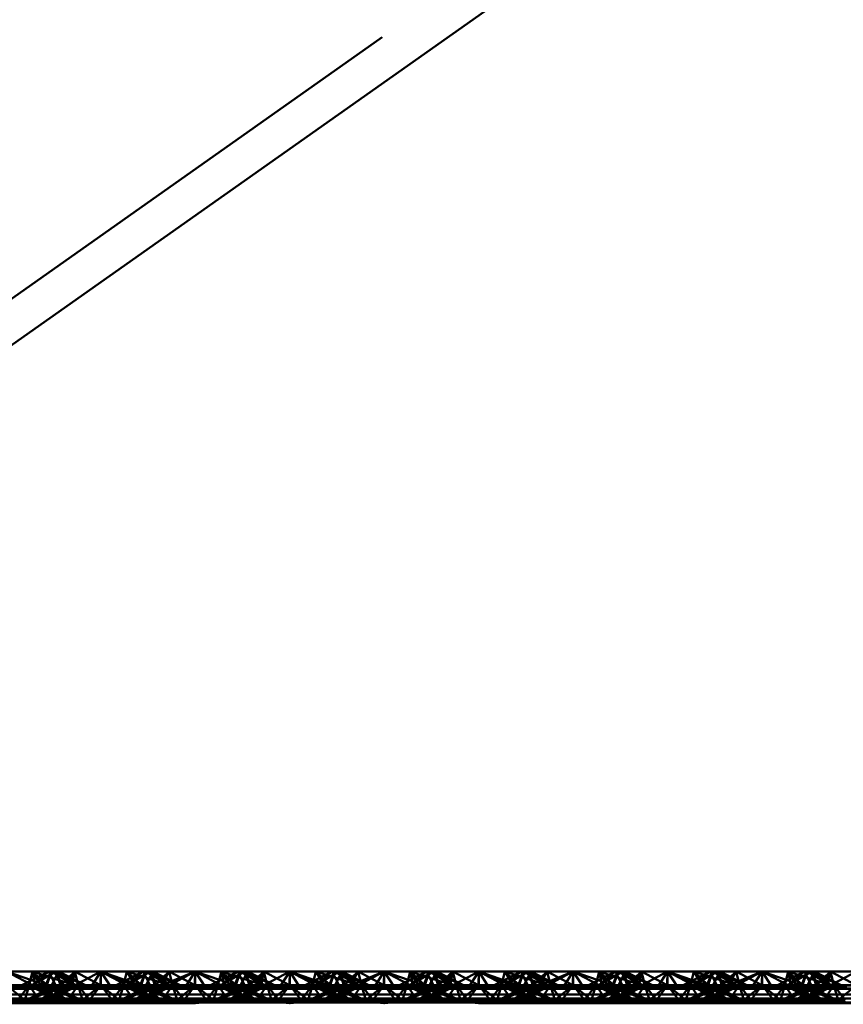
# Paper-space layout 'Layout1' of a CAD drawing. Extents: x -2 to 1033, y -36 to 596.
# Tile 117 of 256: x 372.79 to 374.97, y 388.22 to 390.83. Entities that reach past the tile are written whole.
import ezdxf

# ---------------------------------------------------------------- set-up
doc = ezdxf.new("R2010")
doc.units = 0
doc.linetypes.add('ACAD_ISO02W100', pattern=[15, 12, -3])
doc.layers.add('SS_ZEBRIKY', color=24, linetype='CONTINUOUS', lineweight=50)
doc.layers.add('SS_ZTUŽENÍ STĚNY', color=203, linetype='CONTINUOUS', lineweight=50)

psp = doc.layouts.get("Layout1")

# ---------------------------------------------------------------- linework, layer by layer
at = {"layer": 'SS_ZEBRIKY', "color": 3, "linetype": 'ACAD_ISO02W100', "ltscale": 0.25}
for p, q in [((372.7563, 388.3088), (372.833, 388.2688)), ((372.8253, 388.3088), (372.8163, 388.273)), ((372.8869, 388.3088), (372.8248, 388.273)), ((372.8248, 388.273), (372.8684, 388.3088)), ((372.8253, 388.3088), (372.833, 388.2688)), ((372.8253, 388.3088), (372.8466, 388.2722)), ((372.8253, 388.3088), (372.8634, 388.273)), ((372.8516, 388.3004), (372.9369, 388.273)), ((372.8758, 388.3088), (372.8603, 388.273)), ((372.8724, 388.301), (372.8603, 388.273)), ((372.8758, 388.3088), (372.8634, 388.273)), ((372.8684, 388.3088), (372.8863, 388.273)), ((372.8758, 388.3088), (372.8724, 388.301)), ((372.8758, 388.3088), (372.9369, 388.273)), ((372.8758, 388.3088), (372.9389, 388.273)), ((372.8758, 388.3088), (372.9658, 388.273)), ((372.8813, 388.283), (372.8942, 388.3088)), ((372.8869, 388.3088), (372.901, 388.273)), ((372.8869, 388.3088), (372.9024, 388.273)), ((372.9389, 388.273), (372.8942, 388.3088)), ((372.9658, 388.273), (372.8942, 388.3088)), ((372.9374, 388.3088), (372.901, 388.273)), ((372.9374, 388.3088), (372.9463, 388.273)), ((372.9374, 388.3088), (373.0053, 388.273)), ((373.0063, 388.3088), (373.0053, 388.273)), ((373.1099, 388.273), (373.0063, 388.3088)), ((373.0063, 388.3088), (373.0063, 388.273)), ((373.1184, 388.3088), (373.0469, 388.273)), ((373.0663, 388.273), (373.0753, 388.3088)), ((373.1369, 388.3088), (373.0743, 388.273)), ((373.0743, 388.273), (373.1184, 388.3088)), ((373.0748, 388.273), (373.1369, 388.3088)), ((373.0748, 388.273), (373.1184, 388.3088)), ((373.1099, 388.273), (373.0753, 388.3088)), ((373.0753, 388.3088), (373.1869, 388.273)), ((373.1103, 388.273), (373.1258, 388.3088)), ((373.1184, 388.3088), (373.1313, 388.283)), ((373.1869, 388.273), (373.1258, 388.3088)), ((373.2158, 388.273), (373.1258, 388.3088)), ((373.1263, 388.273), (373.1442, 388.3088)), ((373.1493, 388.273), (373.1369, 388.3088)), ((373.1401, 388.3006), (373.1369, 388.3088)), ((373.1403, 388.301), (373.1369, 388.3088)), ((373.1524, 388.273), (373.1369, 388.3088)), ((373.151, 388.273), (373.1401, 388.3006)), ((373.1524, 388.273), (373.1403, 388.301)), ((373.1493, 388.273), (373.1874, 388.3088)), ((373.1661, 388.2722), (373.2563, 388.3088)), ((373.1661, 388.2722), (373.1874, 388.3088)), ((373.1796, 388.2688), (373.2563, 388.3088)), ((373.1963, 388.273), (373.1874, 388.3088)), ((373.2563, 388.3088), (373.2303, 388.2688)), ((373.2824, 388.2688), (373.2563, 388.3088)), ((373.2563, 388.3088), (373.333, 388.2688)), ((373.2563, 388.3088), (373.2563, 388.273)), ((373.3253, 388.3088), (373.3163, 388.273)), ((373.3869, 388.3088), (373.3248, 388.273)), ((373.3248, 388.273), (373.3684, 388.3088)), ((373.3253, 388.3088), (373.333, 388.2688)), ((373.3253, 388.3088), (373.3466, 388.2722)), ((373.3253, 388.3088), (373.3634, 388.273)), ((373.3516, 388.3004), (373.4369, 388.273)), ((373.3758, 388.3088), (373.3603, 388.273)), ((373.3724, 388.301), (373.3603, 388.273)), ((373.3758, 388.3088), (373.3634, 388.273)), ((373.3684, 388.3088), (373.3863, 388.273)), ((373.3758, 388.3088), (373.3724, 388.301)), ((373.3758, 388.3088), (373.4369, 388.273)), ((373.3758, 388.3088), (373.4389, 388.273)), ((373.3758, 388.3088), (373.4658, 388.273)), ((373.3813, 388.283), (373.3942, 388.3088)), ((373.3869, 388.3088), (373.401, 388.273)), ((373.3869, 388.3088), (373.4024, 388.273)), ((373.4389, 388.273), (373.3942, 388.3088)), ((373.4658, 388.273), (373.3942, 388.3088)), ((373.4374, 388.3088), (373.401, 388.273)), ((373.4374, 388.3088), (373.4463, 388.273)), ((373.4374, 388.3088), (373.5053, 388.273)), ((373.5063, 388.3088), (373.5053, 388.273)), ((373.5063, 388.3088), (373.6099, 388.273)), ((373.5063, 388.273), (373.5063, 388.3088)), ((373.6184, 388.3088), (373.5469, 388.273)), ((373.5663, 388.273), (373.5753, 388.3088)), ((373.5743, 388.273), (373.6369, 388.3088)), ((373.5743, 388.273), (373.6184, 388.3088)), ((373.5748, 388.273), (373.6369, 388.3088)), ((373.5748, 388.273), (373.6184, 388.3088)), ((373.6099, 388.273), (373.5753, 388.3088)), ((373.6869, 388.273), (373.5753, 388.3088)), ((373.6103, 388.273), (373.6258, 388.3088)), ((373.6184, 388.3088), (373.6313, 388.283)), ((373.6869, 388.273), (373.6258, 388.3088)), ((373.7158, 388.273), (373.6258, 388.3088)), ((373.6263, 388.273), (373.6442, 388.3088)), ((373.6493, 388.273), (373.6369, 388.3088)), ((373.6401, 388.3006), (373.6369, 388.3088)), ((373.6524, 388.273), (373.6369, 388.3088)), ((373.6369, 388.3088), (373.6403, 388.301)), ((373.651, 388.273), (373.6401, 388.3006)), ((373.6403, 388.301), (373.6524, 388.273)), ((373.6493, 388.273), (373.6874, 388.3088)), ((373.6661, 388.2722), (373.7563, 388.3088)), ((373.6661, 388.2722), (373.6874, 388.3088)), ((373.6796, 388.2688), (373.7563, 388.3088)), ((373.6963, 388.273), (373.6874, 388.3088)), ((373.7563, 388.3088), (373.7303, 388.2688)), ((373.7563, 388.3088), (373.7824, 388.2688)), ((373.7563, 388.3088), (373.833, 388.2688)), ((373.7563, 388.3088), (373.7563, 388.273)), ((373.8253, 388.3088), (373.8163, 388.273)), ((373.8869, 388.3088), (373.8248, 388.273)), ((373.8248, 388.273), (373.8684, 388.3088)), ((373.8253, 388.3088), (373.833, 388.2688)), ((373.8253, 388.3088), (373.8466, 388.2722)), ((373.8253, 388.3088), (373.8634, 388.273)), ((373.8516, 388.3004), (373.9369, 388.273)), ((373.8758, 388.3088), (373.8603, 388.273)), ((373.8724, 388.301), (373.8603, 388.273)), ((373.8758, 388.3088), (373.8634, 388.273)), ((373.8684, 388.3088), (373.8863, 388.273)), ((373.8758, 388.3088), (373.8724, 388.301)), ((373.8758, 388.3088), (373.9369, 388.273)), ((373.8758, 388.3088), (373.9389, 388.273)), ((373.8758, 388.3088), (373.9658, 388.273)), ((373.8813, 388.283), (373.8942, 388.3088)), ((373.8869, 388.3088), (373.901, 388.273)), ((373.8869, 388.3088), (373.9024, 388.273)), ((373.9389, 388.273), (373.8942, 388.3088)), ((373.9658, 388.273), (373.8942, 388.3088)), ((373.9374, 388.3088), (373.901, 388.273)), ((373.9374, 388.3088), (373.9463, 388.273)), ((373.9374, 388.3088), (374.0053, 388.273)), ((374.0063, 388.3088), (374.0053, 388.273)), ((374.0063, 388.3088), (374.1099, 388.273)), ((374.0063, 388.3088), (374.0063, 388.273)), ((374.1184, 388.3088), (374.0469, 388.273)), ((374.0663, 388.273), (374.0753, 388.3088)), ((374.0743, 388.273), (374.1369, 388.3088)), ((374.0743, 388.273), (374.1184, 388.3088)), ((374.0748, 388.273), (374.1369, 388.3088)), ((374.0748, 388.273), (374.1184, 388.3088)), ((374.1099, 388.273), (374.0753, 388.3088)), ((374.1869, 388.273), (374.0753, 388.3088)), ((374.1103, 388.273), (374.1258, 388.3088)), ((374.1184, 388.3088), (374.1313, 388.283)), ((374.1869, 388.273), (374.1258, 388.3088)), ((374.2158, 388.273), (374.1258, 388.3088)), ((374.1263, 388.273), (374.1442, 388.3088)), ((374.1493, 388.273), (374.1369, 388.3088)), ((374.1401, 388.3006), (374.1369, 388.3088)), ((374.1524, 388.273), (374.1369, 388.3088)), ((374.1369, 388.3088), (374.1403, 388.301)), ((374.151, 388.273), (374.1401, 388.3006)), ((374.1493, 388.273), (374.1874, 388.3088)), ((374.1661, 388.2722), (374.2563, 388.3088)), ((374.1661, 388.2722), (374.1874, 388.3088)), ((374.1796, 388.2688), (374.2563, 388.3088)), ((374.1963, 388.273), (374.1874, 388.3088)), ((374.2563, 388.3088), (374.2303, 388.2688)), ((374.2563, 388.3088), (374.2824, 388.2688)), ((374.2563, 388.3088), (374.333, 388.2688)), ((374.2563, 388.3088), (374.2563, 388.273)), ((374.3253, 388.3088), (374.3163, 388.273)), ((374.3869, 388.3088), (374.3248, 388.273)), ((374.3248, 388.273), (374.3684, 388.3088)), ((374.3253, 388.3088), (374.333, 388.2688)), ((374.3253, 388.3088), (374.3466, 388.2722)), ((374.3253, 388.3088), (374.3634, 388.273)), ((374.3516, 388.3004), (374.4369, 388.273)), ((374.3758, 388.3088), (374.3603, 388.273)), ((374.3724, 388.301), (374.3603, 388.273)), ((374.3758, 388.3088), (374.3634, 388.273)), ((374.3684, 388.3088), (374.3863, 388.273)), ((374.3758, 388.3088), (374.3724, 388.301)), ((374.3758, 388.3088), (374.4369, 388.273)), ((374.3758, 388.3088), (374.4389, 388.273)), ((374.3758, 388.3088), (374.4658, 388.273)), ((374.3813, 388.283), (374.3942, 388.3088)), ((374.3869, 388.3088), (374.401, 388.273)), ((374.3869, 388.3088), (374.4024, 388.273)), ((374.4389, 388.273), (374.3942, 388.3088)), ((374.4658, 388.273), (374.3942, 388.3088)), ((374.4374, 388.3088), (374.401, 388.273)), ((374.4374, 388.3088), (374.4463, 388.273)), ((374.4374, 388.3088), (374.5053, 388.273)), ((374.5063, 388.3088), (374.5053, 388.273)), ((374.5063, 388.3088), (374.6099, 388.273)), ((374.5063, 388.3088), (374.5063, 388.273)), ((374.6184, 388.3088), (374.5469, 388.273)), ((374.5663, 388.273), (374.5753, 388.3088)), ((374.5743, 388.273), (374.6369, 388.3088)), ((374.5743, 388.273), (374.6184, 388.3088)), ((374.5748, 388.273), (374.6369, 388.3088)), ((374.5748, 388.273), (374.6184, 388.3088)), ((374.6099, 388.273), (374.5753, 388.3088)), ((374.6869, 388.273), (374.5753, 388.3088)), ((374.6103, 388.273), (374.6258, 388.3088)), ((374.6184, 388.3088), (374.6313, 388.283)), ((374.6869, 388.273), (374.6258, 388.3088)), ((374.7158, 388.273), (374.6258, 388.3088)), ((374.6263, 388.273), (374.6442, 388.3088)), ((374.6493, 388.273), (374.6369, 388.3088)), ((374.6401, 388.3006), (374.6369, 388.3088)), ((374.6524, 388.273), (374.6369, 388.3088)), ((374.6369, 388.3088), (374.6403, 388.301)), ((374.651, 388.273), (374.6401, 388.3006)), ((374.6403, 388.301), (374.6524, 388.273)), ((374.6493, 388.273), (374.6874, 388.3088)), ((374.6661, 388.2722), (374.7563, 388.3088)), ((374.6661, 388.2722), (374.6874, 388.3088)), ((374.6796, 388.2688), (374.7563, 388.3088)), ((374.6963, 388.273), (374.6874, 388.3088)), ((374.7563, 388.3088), (374.7303, 388.2688)), ((374.7563, 388.3088), (374.7824, 388.2688)), ((374.7563, 388.3088), (374.833, 388.2688)), ((374.7563, 388.3088), (374.7563, 388.273)), ((374.8253, 388.3088), (374.8163, 388.273)), ((374.8869, 388.3088), (374.8248, 388.273)), ((374.8248, 388.273), (374.8684, 388.3088)), ((374.8253, 388.3088), (374.833, 388.2688)), ((374.8253, 388.3088), (374.8466, 388.2722)), ((374.8253, 388.3088), (374.8634, 388.273)), ((374.8516, 388.3004), (374.9369, 388.273)), ((374.8758, 388.3088), (374.8603, 388.273)), ((374.8724, 388.301), (374.8603, 388.273)), ((374.8758, 388.3088), (374.8634, 388.273)), ((374.8684, 388.3088), (374.8863, 388.273)), ((374.8758, 388.3088), (374.8724, 388.301)), ((374.8758, 388.3088), (374.9369, 388.273)), ((374.8758, 388.3088), (374.9389, 388.273)), ((374.8758, 388.3088), (374.9658, 388.273)), ((374.8813, 388.283), (374.8942, 388.3088)), ((374.8869, 388.3088), (374.901, 388.273)), ((374.8869, 388.3088), (374.9024, 388.273)), ((374.9389, 388.273), (374.8942, 388.3088)), ((374.9658, 388.273), (374.8942, 388.3088)), ((374.9374, 388.3088), (374.901, 388.273)), ((374.9374, 388.3088), (374.9463, 388.273)), ((374.9374, 388.3088), (375.0053, 388.273)), ((372.7563, 388.273), (372.8048, 388.233)), ((372.7863, 388.233), (372.8163, 388.273)), ((372.8163, 388.273), (372.8048, 388.233)), ((372.8083, 388.233), (372.9024, 388.273)), ((372.8863, 388.273), (372.8083, 388.233)), ((372.8163, 388.273), (372.8344, 388.2464)), ((372.8163, 388.273), (372.8903, 388.233)), ((372.8163, 388.273), (372.8559, 388.2574)), ((372.9024, 388.273), (372.8183, 388.233)), ((372.8863, 388.273), (372.8183, 388.233)), ((372.8226, 388.2859), (372.8599, 388.273)), ((372.833, 388.2688), (372.8466, 388.2722)), ((372.8393, 388.2943), (372.8599, 388.273)), ((372.8448, 388.233), (372.9463, 388.273)), ((372.8448, 388.233), (372.9024, 388.273)), ((372.8634, 388.273), (372.8466, 388.2722)), ((372.8603, 388.273), (372.8903, 388.233)), ((372.8603, 388.273), (372.8713, 388.2653)), ((372.8603, 388.273), (372.9444, 388.233)), ((372.9543, 388.233), (372.8603, 388.273)), ((372.9463, 388.273), (372.8724, 388.233)), ((372.9024, 388.273), (372.8724, 388.233)), ((372.8763, 388.273), (372.8813, 388.283)), ((372.8763, 388.273), (372.9444, 388.233)), ((372.8813, 388.2705), (372.8763, 388.273)), ((372.9024, 388.273), (372.8993, 388.273)), ((372.9463, 388.273), (372.9024, 388.273)), ((372.9161, 388.2722), (373.0966, 388.2722)), ((372.9463, 388.273), (372.9192, 388.233)), ((372.9463, 388.273), (372.9579, 388.233)), ((372.9463, 388.273), (372.9764, 388.233)), ((373.0063, 388.273), (372.9463, 388.273)), ((373.0063, 388.273), (372.9579, 388.233)), ((372.9764, 388.233), (373.0063, 388.273)), ((373.0363, 388.233), (373.0063, 388.273)), ((373.0548, 388.233), (373.0063, 388.273)), ((373.0663, 388.273), (373.0063, 388.273)), ((373.0363, 388.233), (373.0663, 388.273)), ((373.0548, 388.233), (373.0663, 388.273)), ((373.0663, 388.273), (373.0935, 388.233)), ((373.1403, 388.233), (373.0663, 388.273)), ((373.0663, 388.273), (373.1679, 388.233)), ((373.1103, 388.273), (373.0663, 388.273)), ((373.0683, 388.233), (373.1524, 388.273)), ((373.0683, 388.233), (373.1363, 388.273)), ((373.1403, 388.233), (373.1103, 388.273)), ((373.1103, 388.273), (373.1679, 388.233)), ((373.1944, 388.233), (373.1103, 388.273)), ((373.1103, 388.273), (373.2043, 388.233)), ((373.1134, 388.273), (373.1103, 388.273)), ((373.1224, 388.233), (373.1963, 388.273)), ((373.1224, 388.233), (373.1524, 388.273)), ((373.1944, 388.233), (373.1263, 388.273)), ((373.2043, 388.233), (373.1263, 388.273)), ((373.1313, 388.283), (373.1363, 388.273)), ((373.1363, 388.273), (373.1313, 388.2705)), ((373.1382, 388.267), (373.1524, 388.273)), ((373.1413, 388.2653), (373.1524, 388.273)), ((373.1493, 388.273), (373.1661, 388.2722)), ((373.1728, 388.2945), (373.151, 388.273)), ((373.1568, 388.2574), (373.1963, 388.273)), ((373.1661, 388.2722), (373.1796, 388.2688)), ((373.1783, 388.2464), (373.1963, 388.273)), ((373.1963, 388.273), (373.1936, 388.2841)), ((373.2079, 388.233), (373.1963, 388.273)), ((373.1963, 388.273), (373.2264, 388.233)), ((373.2079, 388.233), (373.2563, 388.273)), ((373.2563, 388.273), (373.2264, 388.233)), ((373.2563, 388.273), (373.2863, 388.233)), ((373.2563, 388.273), (373.3048, 388.233)), ((373.2863, 388.233), (373.3163, 388.273)), ((373.3163, 388.273), (373.3048, 388.233)), ((373.3083, 388.233), (373.4024, 388.273)), ((373.3863, 388.273), (373.3083, 388.233)), ((373.3163, 388.273), (373.3344, 388.2464)), ((373.3163, 388.273), (373.3903, 388.233)), ((373.3163, 388.273), (373.3559, 388.2574)), ((373.4024, 388.273), (373.3183, 388.233)), ((373.3863, 388.273), (373.3183, 388.233)), ((373.3226, 388.2859), (373.3599, 388.273)), ((373.333, 388.2688), (373.3466, 388.2722)), ((373.3393, 388.2943), (373.3599, 388.273)), ((373.3448, 388.233), (373.4463, 388.273)), ((373.3448, 388.233), (373.4024, 388.273)), ((373.3634, 388.273), (373.3466, 388.2722)), ((373.3603, 388.273), (373.3903, 388.233)), ((373.3603, 388.273), (373.3713, 388.2653)), ((373.3603, 388.273), (373.4444, 388.233)), ((373.3745, 388.267), (373.3603, 388.273)), ((373.4463, 388.273), (373.3724, 388.233)), ((373.4024, 388.273), (373.3724, 388.233)), ((373.3763, 388.273), (373.3813, 388.283)), ((373.3763, 388.273), (373.4444, 388.233)), ((373.3813, 388.2705), (373.3763, 388.273)), ((373.4024, 388.273), (373.3993, 388.273)), ((373.4463, 388.273), (373.4024, 388.273)), ((373.4161, 388.2722), (373.5966, 388.2722)), ((373.4192, 388.233), (373.4463, 388.273)), ((373.4463, 388.273), (373.4579, 388.233)), ((373.4463, 388.273), (373.4764, 388.233)), ((373.5063, 388.273), (373.4463, 388.273)), ((373.5063, 388.273), (373.4579, 388.233)), ((373.4764, 388.233), (373.5063, 388.273)), ((373.5363, 388.233), (373.5063, 388.273)), ((373.5548, 388.233), (373.5063, 388.273)), ((373.5663, 388.273), (373.5063, 388.273)), ((373.5363, 388.233), (373.5663, 388.273)), ((373.5548, 388.233), (373.5663, 388.273)), ((373.6524, 388.273), (373.5583, 388.233)), ((373.5663, 388.273), (373.5935, 388.233)), ((373.6403, 388.233), (373.5663, 388.273)), ((373.5663, 388.273), (373.6679, 388.233)), ((373.6103, 388.273), (373.5663, 388.273)), ((373.5683, 388.233), (373.6524, 388.273)), ((373.5683, 388.233), (373.6363, 388.273)), ((373.6403, 388.233), (373.6103, 388.273)), ((373.6103, 388.273), (373.6679, 388.233)), ((373.6944, 388.233), (373.6103, 388.273)), ((373.6103, 388.273), (373.7043, 388.233)), ((373.6134, 388.273), (373.6103, 388.273)), ((373.6224, 388.233), (373.6963, 388.273)), ((373.6224, 388.233), (373.6524, 388.273)), ((373.6944, 388.233), (373.6263, 388.273)), ((373.7043, 388.233), (373.6263, 388.273)), ((373.6313, 388.283), (373.6363, 388.273)), ((373.6363, 388.273), (373.6313, 388.2705)), ((373.6413, 388.2653), (373.6524, 388.273)), ((373.6493, 388.273), (373.6661, 388.2722)), ((373.6728, 388.2945), (373.651, 388.273)), ((373.6568, 388.2574), (373.6963, 388.273)), ((373.6661, 388.2722), (373.6796, 388.2688)), ((373.6783, 388.2464), (373.6963, 388.273)), ((373.6963, 388.273), (373.6936, 388.2841)), ((373.7079, 388.233), (373.6963, 388.273)), ((373.6963, 388.273), (373.7264, 388.233)), ((373.7079, 388.233), (373.7563, 388.273)), ((373.7563, 388.273), (373.7264, 388.233)), ((373.7563, 388.273), (373.7863, 388.233)), ((373.7563, 388.273), (373.8048, 388.233)), ((373.8163, 388.273), (373.7863, 388.233)), ((373.8163, 388.273), (373.8048, 388.233)), ((373.8083, 388.233), (373.9024, 388.273)), ((373.8863, 388.273), (373.8083, 388.233)), ((373.8163, 388.273), (373.8344, 388.2464)), ((373.8163, 388.273), (373.8903, 388.233)), ((373.8163, 388.273), (373.8559, 388.2574)), ((373.9024, 388.273), (373.8183, 388.233)), ((373.8863, 388.273), (373.8183, 388.233)), ((373.8226, 388.2859), (373.8599, 388.273)), ((373.833, 388.2688), (373.8466, 388.2722)), ((373.8393, 388.2943), (373.8599, 388.273)), ((373.8448, 388.233), (373.9463, 388.273)), ((373.8448, 388.233), (373.9024, 388.273)), ((373.8634, 388.273), (373.8466, 388.2722)), ((373.8603, 388.273), (373.8903, 388.233)), ((373.8603, 388.273), (373.8713, 388.2653)), ((373.8603, 388.273), (373.9444, 388.233)), ((373.9543, 388.233), (373.8603, 388.273)), ((373.9463, 388.273), (373.8724, 388.233)), ((373.9024, 388.273), (373.8724, 388.233)), ((373.8763, 388.273), (373.8813, 388.283)), ((373.8763, 388.273), (373.9444, 388.233)), ((373.8813, 388.2705), (373.8763, 388.273)), ((373.9024, 388.273), (373.8993, 388.273)), ((373.9463, 388.273), (373.9024, 388.273)), ((373.9161, 388.2722), (374.0966, 388.2722)), ((373.9463, 388.273), (373.9192, 388.233)), ((373.9463, 388.273), (373.9579, 388.233)), ((373.9463, 388.273), (373.9764, 388.233)), ((374.0063, 388.273), (373.9463, 388.273)), ((374.0063, 388.273), (373.9579, 388.233)), ((373.9764, 388.233), (374.0063, 388.273)), ((374.0063, 388.273), (374.0363, 388.233)), ((374.0063, 388.273), (374.0548, 388.233)), ((374.0663, 388.273), (374.0063, 388.273)), ((374.0363, 388.233), (374.0663, 388.273)), ((374.0548, 388.233), (374.0663, 388.273)), ((374.0663, 388.273), (374.0935, 388.233)), ((374.1403, 388.233), (374.0663, 388.273)), ((374.0663, 388.273), (374.1679, 388.233)), ((374.1103, 388.273), (374.0663, 388.273)), ((374.0683, 388.233), (374.1524, 388.273)), ((374.1363, 388.273), (374.0683, 388.233)), ((374.1403, 388.233), (374.1103, 388.273)), ((374.1103, 388.273), (374.1679, 388.233)), ((374.1944, 388.233), (374.1103, 388.273)), ((374.1103, 388.273), (374.2043, 388.233)), ((374.1134, 388.273), (374.1103, 388.273)), ((374.1224, 388.233), (374.1963, 388.273)), ((374.1224, 388.233), (374.1524, 388.273)), ((374.1944, 388.233), (374.1263, 388.273)), ((374.2043, 388.233), (374.1263, 388.273)), ((374.1313, 388.283), (374.1363, 388.273)), ((374.1363, 388.273), (374.1313, 388.2705)), ((374.1524, 388.273), (374.1382, 388.267)), ((374.1413, 388.2653), (374.1524, 388.273)), ((374.1493, 388.273), (374.1661, 388.2722)), ((374.151, 388.273), (374.1728, 388.2945)), ((374.1568, 388.2574), (374.1963, 388.273)), ((374.1661, 388.2722), (374.1796, 388.2688)), ((374.1783, 388.2464), (374.1963, 388.273)), ((374.1963, 388.273), (374.1936, 388.2841)), ((374.2079, 388.233), (374.1963, 388.273)), ((374.1963, 388.273), (374.2264, 388.233)), ((374.2079, 388.233), (374.2563, 388.273)), ((374.2563, 388.273), (374.2264, 388.233)), ((374.2563, 388.273), (374.2863, 388.233)), ((374.2563, 388.273), (374.3048, 388.233)), ((374.3163, 388.273), (374.2863, 388.233)), ((374.3163, 388.273), (374.3048, 388.233)), ((374.3083, 388.233), (374.4024, 388.273)), ((374.3863, 388.273), (374.3083, 388.233)), ((374.3163, 388.273), (374.3344, 388.2464)), ((374.3163, 388.273), (374.3903, 388.233)), ((374.3163, 388.273), (374.3559, 388.2574)), ((374.4024, 388.273), (374.3183, 388.233)), ((374.3863, 388.273), (374.3183, 388.233)), ((374.3226, 388.2859), (374.3599, 388.273)), ((374.333, 388.2688), (374.3466, 388.2722)), ((374.3393, 388.2943), (374.3599, 388.273)), ((374.3448, 388.233), (374.4463, 388.273)), ((374.3448, 388.233), (374.4024, 388.273)), ((374.3634, 388.273), (374.3466, 388.2722)), ((374.3603, 388.273), (374.3903, 388.233)), ((374.3603, 388.273), (374.3713, 388.2653)), ((374.3603, 388.273), (374.4444, 388.233)), ((374.3745, 388.267), (374.3603, 388.273)), ((374.4463, 388.273), (374.3724, 388.233)), ((374.4024, 388.273), (374.3724, 388.233)), ((374.3763, 388.273), (374.3813, 388.283)), ((374.3763, 388.273), (374.4444, 388.233)), ((374.3813, 388.2705), (374.3763, 388.273)), ((374.4024, 388.273), (374.3993, 388.273)), ((374.4463, 388.273), (374.4024, 388.273)), ((374.4161, 388.2722), (374.5966, 388.2722)), ((374.4463, 388.273), (374.4192, 388.233)), ((374.4463, 388.273), (374.4579, 388.233)), ((374.4463, 388.273), (374.4764, 388.233)), ((374.5063, 388.273), (374.4463, 388.273)), ((374.5063, 388.273), (374.4579, 388.233)), ((374.4764, 388.233), (374.5063, 388.273)), ((374.5063, 388.273), (374.5363, 388.233)), ((374.5063, 388.273), (374.5548, 388.233)), ((374.5663, 388.273), (374.5063, 388.273)), ((374.5363, 388.233), (374.5663, 388.273)), ((374.5548, 388.233), (374.5663, 388.273)), ((374.6524, 388.273), (374.5583, 388.233)), ((374.5663, 388.273), (374.5935, 388.233)), ((374.6403, 388.233), (374.5663, 388.273)), ((374.5663, 388.273), (374.6679, 388.233)), ((374.6103, 388.273), (374.5663, 388.273)), ((374.5683, 388.233), (374.6524, 388.273)), ((374.6363, 388.273), (374.5683, 388.233)), ((374.6403, 388.233), (374.6103, 388.273)), ((374.6103, 388.273), (374.6679, 388.233)), ((374.6944, 388.233), (374.6103, 388.273)), ((374.6103, 388.273), (374.7043, 388.233)), ((374.6134, 388.273), (374.6103, 388.273)), ((374.6224, 388.233), (374.6963, 388.273)), ((374.6224, 388.233), (374.6524, 388.273)), ((374.6944, 388.233), (374.6263, 388.273)), ((374.7043, 388.233), (374.6263, 388.273)), ((374.6313, 388.283), (374.6363, 388.273)), ((374.6363, 388.273), (374.6313, 388.2705)), ((374.6413, 388.2653), (374.6524, 388.273)), ((374.6661, 388.2722), (374.6493, 388.273)), ((374.651, 388.273), (374.6728, 388.2945)), ((374.6568, 388.2574), (374.6963, 388.273)), ((374.6796, 388.2688), (374.6661, 388.2722)), ((374.6783, 388.2464), (374.6963, 388.273)), ((374.6963, 388.273), (374.6936, 388.2841)), ((374.7079, 388.233), (374.6963, 388.273)), ((374.6963, 388.273), (374.7264, 388.233)), ((374.7079, 388.233), (374.7563, 388.273)), ((374.7563, 388.273), (374.7264, 388.233)), ((374.7563, 388.273), (374.7863, 388.233)), ((374.7563, 388.273), (374.8048, 388.233)), ((374.8163, 388.273), (374.7863, 388.233)), ((374.8163, 388.273), (374.8048, 388.233)), ((374.8083, 388.233), (374.9024, 388.273)), ((374.8863, 388.273), (374.8083, 388.233)), ((374.8163, 388.273), (374.8344, 388.2464)), ((374.8163, 388.273), (374.8903, 388.233)), ((374.8163, 388.273), (374.8559, 388.2574)), ((374.9024, 388.273), (374.8183, 388.233)), ((374.8863, 388.273), (374.8183, 388.233)), ((374.8226, 388.2859), (374.8599, 388.273)), ((374.833, 388.2688), (374.8466, 388.2722)), ((374.8393, 388.2943), (374.8599, 388.273)), ((374.8448, 388.233), (374.9463, 388.273)), ((374.8448, 388.233), (374.9024, 388.273)), ((374.8634, 388.273), (374.8466, 388.2722)), ((374.8603, 388.273), (374.8903, 388.233)), ((374.8603, 388.273), (374.8713, 388.2653)), ((374.8603, 388.273), (374.9444, 388.233)), ((374.8745, 388.267), (374.8603, 388.273)), ((374.9463, 388.273), (374.8724, 388.233)), ((374.9024, 388.273), (374.8724, 388.233)), ((374.8763, 388.273), (374.8813, 388.283)), ((374.8763, 388.273), (374.9444, 388.233)), ((374.8813, 388.2705), (374.8763, 388.273)), ((374.9024, 388.273), (374.8993, 388.273)), ((374.9463, 388.273), (374.9024, 388.273)), ((374.9161, 388.2722), (375.0966, 388.2722)), ((374.9463, 388.273), (374.9192, 388.233)), ((374.9463, 388.273), (374.9579, 388.233)), ((374.9463, 388.273), (374.9764, 388.233)), ((375.0063, 388.273), (374.9463, 388.273)), ((375.0063, 388.273), (374.9579, 388.233)), ((372.7563, 388.2635), (372.833, 388.2688)), ((372.8344, 388.2464), (372.8435, 388.233)), ((372.8559, 388.2574), (372.9179, 388.233)), ((372.8713, 388.2653), (372.9179, 388.233)), ((372.9543, 388.233), (372.8813, 388.2705)), ((373.1313, 388.2705), (373.0583, 388.233)), ((373.0583, 388.233), (373.1382, 388.267)), ((373.0948, 388.233), (373.1413, 388.2653)), ((373.0948, 388.233), (373.1568, 388.2574)), ((373.1692, 388.233), (373.1783, 388.2464)), ((373.1796, 388.2688), (373.2563, 388.2635)), ((373.2303, 388.2688), (373.2563, 388.2635)), ((373.2563, 388.2635), (373.333, 388.2688)), ((373.2563, 388.2635), (373.2824, 388.2688)), ((373.3344, 388.2464), (373.3435, 388.233)), ((373.3559, 388.2574), (373.4179, 388.233)), ((373.3713, 388.2653), (373.4179, 388.233)), ((373.4543, 388.233), (373.3745, 388.267)), ((373.4543, 388.233), (373.3813, 388.2705)), ((373.6313, 388.2705), (373.5583, 388.233)), ((373.5948, 388.233), (373.6413, 388.2653)), ((373.5948, 388.233), (373.6568, 388.2574)), ((373.6692, 388.233), (373.6783, 388.2464)), ((373.6796, 388.2688), (373.7563, 388.2635)), ((373.7303, 388.2688), (373.7563, 388.2635)), ((373.7563, 388.2635), (373.833, 388.2688)), ((373.7824, 388.2688), (373.7563, 388.2635)), ((373.8344, 388.2464), (373.8435, 388.233)), ((373.8559, 388.2574), (373.9179, 388.233)), ((373.8713, 388.2653), (373.9179, 388.233)), ((373.9543, 388.233), (373.8813, 388.2705)), ((374.1313, 388.2705), (374.0583, 388.233)), ((374.1382, 388.267), (374.0583, 388.233)), ((374.0948, 388.233), (374.1413, 388.2653)), ((374.0948, 388.233), (374.1568, 388.2574)), ((374.1692, 388.233), (374.1783, 388.2464)), ((374.1796, 388.2688), (374.2563, 388.2635)), ((374.2303, 388.2688), (374.2563, 388.2635)), ((374.2563, 388.2635), (374.333, 388.2688)), ((374.2824, 388.2688), (374.2563, 388.2635)), ((374.3344, 388.2464), (374.3435, 388.233)), ((374.3559, 388.2574), (374.4179, 388.233)), ((374.3713, 388.2653), (374.4179, 388.233)), ((374.4543, 388.233), (374.3745, 388.267)), ((374.4543, 388.233), (374.3813, 388.2705)), ((374.6313, 388.2705), (374.5583, 388.233)), ((374.5948, 388.233), (374.6413, 388.2653)), ((374.5948, 388.233), (374.6568, 388.2574)), ((374.6692, 388.233), (374.6783, 388.2464)), ((374.7563, 388.2635), (374.6796, 388.2688)), ((374.7303, 388.2688), (374.7563, 388.2635)), ((374.7563, 388.2635), (374.833, 388.2688)), ((374.7824, 388.2688), (374.7563, 388.2635)), ((374.8344, 388.2464), (374.8435, 388.233)), ((374.8559, 388.2574), (374.9179, 388.233)), ((374.8713, 388.2653), (374.9179, 388.233)), ((374.9543, 388.233), (374.8745, 388.267)), ((374.9543, 388.233), (374.8813, 388.2705)), ((369.0063, 388.238), (377.0063, 388.238)), ((377.0063, 388.2254), (369.0063, 388.2254)), ((372.5935, 388.233), (372.9192, 388.233)), ((372.7563, 388.2254), (372.8435, 388.233)), ((372.9192, 388.233), (373.0063, 388.2254)), ((372.9192, 388.233), (372.9764, 388.233)), ((373.0063, 388.2254), (372.9764, 388.233)), ((372.9764, 388.233), (373.0363, 388.233)), ((373.0063, 388.2254), (373.0935, 388.233)), ((373.0063, 388.2254), (373.0363, 388.233)), ((373.0363, 388.233), (373.0935, 388.233)), ((373.0935, 388.233), (373.4192, 388.233)), ((373.2563, 388.2254), (373.1692, 388.233)), ((373.2264, 388.233), (373.2563, 388.2254)), ((373.2563, 388.2254), (373.3435, 388.233)), ((373.2863, 388.233), (373.2563, 388.2254)), ((373.4192, 388.233), (373.5063, 388.2254)), ((373.4192, 388.233), (373.4764, 388.233)), ((373.4764, 388.233), (373.5063, 388.2254)), ((373.4764, 388.233), (373.5363, 388.233)), ((373.5935, 388.233), (373.5063, 388.2254)), ((373.5063, 388.2254), (373.5363, 388.233)), ((373.5363, 388.233), (373.5935, 388.233)), ((373.5935, 388.233), (373.9192, 388.233)), ((373.7563, 388.2254), (373.6692, 388.233)), ((373.7264, 388.233), (373.7563, 388.2254)), ((373.7563, 388.2254), (373.8435, 388.233)), ((373.7863, 388.233), (373.7563, 388.2254)), ((373.9192, 388.233), (374.0063, 388.2254)), ((373.9192, 388.233), (373.9764, 388.233)), ((373.9764, 388.233), (374.0063, 388.2254)), ((373.9764, 388.233), (374.0363, 388.233)), ((374.0935, 388.233), (374.0063, 388.2254)), ((374.0063, 388.2254), (374.0363, 388.233)), ((374.0363, 388.233), (374.0935, 388.233)), ((374.0935, 388.233), (374.4192, 388.233)), ((374.2563, 388.2254), (374.1692, 388.233)), ((374.2264, 388.233), (374.2563, 388.2254)), ((374.2563, 388.2254), (374.3435, 388.233)), ((374.2863, 388.233), (374.2563, 388.2254)), ((374.4192, 388.233), (374.5063, 388.2254)), ((374.4192, 388.233), (374.4764, 388.233)), ((374.4764, 388.233), (374.5063, 388.2254)), ((374.4764, 388.233), (374.5363, 388.233)), ((374.5935, 388.233), (374.5063, 388.2254)), ((374.5063, 388.2254), (374.5363, 388.233)), ((374.5363, 388.233), (374.5935, 388.233)), ((374.5935, 388.233), (374.9192, 388.233)), ((374.7563, 388.2254), (374.6692, 388.233)), ((374.7264, 388.233), (374.7563, 388.2254)), ((374.7563, 388.2254), (374.8435, 388.233)), ((374.7863, 388.233), (374.7563, 388.2254)), ((374.9192, 388.233), (375.0063, 388.2254)), ((374.9192, 388.233), (374.9764, 388.233))]:
    psp.add_line(p, q, dxfattribs=at)
at = {"layer": 'SS_ZEBRIKY', "color": 7, "linetype": 'Continuous', "ltscale": 0.25}
for p, q in [((372.7563, 388.3088), (372.8226, 388.2859)), ((372.8253, 388.3088), (372.7563, 388.3088)), ((372.8684, 388.3088), (372.7969, 388.273)), ((372.8869, 388.3088), (372.8243, 388.273)), ((372.8243, 388.273), (372.8684, 388.3088)), ((372.8253, 388.3088), (372.8393, 388.2943)), ((372.8253, 388.3088), (372.8516, 388.3004)), ((372.8684, 388.3088), (372.8253, 388.3088)), ((372.8869, 388.3088), (372.8684, 388.3088)), ((372.8993, 388.273), (372.8869, 388.3088)), ((372.9374, 388.3088), (372.8869, 388.3088)), ((372.8993, 388.273), (372.9374, 388.3088)), ((372.9161, 388.2722), (372.9374, 388.3088)), ((372.9296, 388.2688), (373.0063, 388.3088)), ((372.9296, 388.2688), (372.9374, 388.3088)), ((373.0063, 388.3088), (372.9374, 388.3088)), ((372.9803, 388.2688), (373.0063, 388.3088)), ((373.0324, 388.2688), (373.0063, 388.3088)), ((373.0063, 388.3088), (373.083, 388.2688)), ((373.0063, 388.3088), (373.0966, 388.2722)), ((373.0753, 388.3088), (373.0063, 388.3088)), ((373.0753, 388.3088), (373.0966, 388.2722)), ((373.0753, 388.3088), (373.1134, 388.273)), ((373.1258, 388.3088), (373.0753, 388.3088)), ((373.1258, 388.3088), (373.1134, 388.273)), ((373.1258, 388.3088), (373.1889, 388.273)), ((373.1442, 388.3088), (373.1258, 388.3088)), ((373.1442, 388.3088), (373.1889, 388.273)), ((373.2158, 388.273), (373.1442, 388.3088)), ((373.1874, 388.3088), (373.1442, 388.3088)), ((373.1874, 388.3088), (373.1728, 388.2945)), ((373.2553, 388.273), (373.1874, 388.3088)), ((373.2563, 388.3088), (373.1874, 388.3088)), ((373.2553, 388.273), (373.2563, 388.3088)), ((373.2563, 388.3088), (373.3226, 388.2859)), ((373.3253, 388.3088), (373.2563, 388.3088)), ((373.3684, 388.3088), (373.2969, 388.273)), ((373.3869, 388.3088), (373.3243, 388.273)), ((373.3243, 388.273), (373.3684, 388.3088)), ((373.3253, 388.3088), (373.3393, 388.2943)), ((373.3253, 388.3088), (373.3516, 388.3004)), ((373.3684, 388.3088), (373.3253, 388.3088)), ((373.3869, 388.3088), (373.3684, 388.3088)), ((373.3993, 388.273), (373.3869, 388.3088)), ((373.4374, 388.3088), (373.3869, 388.3088)), ((373.3993, 388.273), (373.4374, 388.3088)), ((373.4161, 388.2722), (373.4374, 388.3088)), ((373.4296, 388.2688), (373.5063, 388.3088)), ((373.4296, 388.2688), (373.4374, 388.3088)), ((373.5063, 388.3088), (373.4374, 388.3088)), ((373.5063, 388.3088), (373.4803, 388.2688)), ((373.5324, 388.2688), (373.5063, 388.3088)), ((373.5063, 388.3088), (373.583, 388.2688)), ((373.5063, 388.3088), (373.5966, 388.2722)), ((373.5753, 388.3088), (373.5063, 388.3088)), ((373.5753, 388.3088), (373.5966, 388.2722)), ((373.5753, 388.3088), (373.6134, 388.273)), ((373.6258, 388.3088), (373.5753, 388.3088)), ((373.6258, 388.3088), (373.6134, 388.273)), ((373.6258, 388.3088), (373.6889, 388.273)), ((373.6442, 388.3088), (373.6258, 388.3088)), ((373.6442, 388.3088), (373.6889, 388.273)), ((373.7158, 388.273), (373.6442, 388.3088)), ((373.6874, 388.3088), (373.6442, 388.3088)), ((373.6874, 388.3088), (373.6728, 388.2945)), ((373.7553, 388.273), (373.6874, 388.3088)), ((373.7563, 388.3088), (373.6874, 388.3088)), ((373.7553, 388.273), (373.7563, 388.3088)), ((373.7563, 388.3088), (373.8226, 388.2859)), ((373.8253, 388.3088), (373.7563, 388.3088)), ((373.8684, 388.3088), (373.7969, 388.273)), ((373.8869, 388.3088), (373.8243, 388.273)), ((373.8243, 388.273), (373.8684, 388.3088)), ((373.8253, 388.3088), (373.8393, 388.2943)), ((373.8253, 388.3088), (373.8516, 388.3004)), ((373.8684, 388.3088), (373.8253, 388.3088)), ((373.8869, 388.3088), (373.8684, 388.3088)), ((373.8993, 388.273), (373.8869, 388.3088)), ((373.9374, 388.3088), (373.8869, 388.3088)), ((373.8993, 388.273), (373.9374, 388.3088)), ((373.9161, 388.2722), (373.9374, 388.3088)), ((373.9296, 388.2688), (374.0063, 388.3088)), ((373.9374, 388.3088), (373.9296, 388.2688)), ((374.0063, 388.3088), (373.9374, 388.3088)), ((374.0063, 388.3088), (373.9803, 388.2688)), ((374.0324, 388.2688), (374.0063, 388.3088)), ((374.0063, 388.3088), (374.083, 388.2688)), ((374.0063, 388.3088), (374.0966, 388.2722)), ((374.0753, 388.3088), (374.0063, 388.3088)), ((374.0753, 388.3088), (374.0966, 388.2722)), ((374.0753, 388.3088), (374.1134, 388.273)), ((374.1258, 388.3088), (374.0753, 388.3088)), ((374.1258, 388.3088), (374.1134, 388.273)), ((374.1258, 388.3088), (374.1889, 388.273)), ((374.1442, 388.3088), (374.1258, 388.3088)), ((374.1442, 388.3088), (374.1889, 388.273)), ((374.2158, 388.273), (374.1442, 388.3088)), ((374.1874, 388.3088), (374.1442, 388.3088)), ((374.1728, 388.2945), (374.1874, 388.3088)), ((374.1874, 388.3088), (374.2553, 388.273)), ((374.2563, 388.3088), (374.1874, 388.3088)), ((374.2553, 388.273), (374.2563, 388.3088)), ((374.2563, 388.3088), (374.3226, 388.2859)), ((374.3253, 388.3088), (374.2563, 388.3088)), ((374.3684, 388.3088), (374.2969, 388.273)), ((374.3869, 388.3088), (374.3243, 388.273)), ((374.3243, 388.273), (374.3684, 388.3088)), ((374.3253, 388.3088), (374.3393, 388.2943)), ((374.3253, 388.3088), (374.3516, 388.3004)), ((374.3684, 388.3088), (374.3253, 388.3088)), ((374.3869, 388.3088), (374.3684, 388.3088)), ((374.3993, 388.273), (374.3869, 388.3088)), ((374.4374, 388.3088), (374.3869, 388.3088)), ((374.3993, 388.273), (374.4374, 388.3088)), ((374.4161, 388.2722), (374.4374, 388.3088)), ((374.4296, 388.2688), (374.5063, 388.3088)), ((374.4296, 388.2688), (374.4374, 388.3088)), ((374.5063, 388.3088), (374.4374, 388.3088)), ((374.5063, 388.3088), (374.4803, 388.2688)), ((374.5324, 388.2688), (374.5063, 388.3088)), ((374.5063, 388.3088), (374.583, 388.2688)), ((374.5063, 388.3088), (374.5966, 388.2722)), ((374.5753, 388.3088), (374.5063, 388.3088)), ((374.5753, 388.3088), (374.5966, 388.2722)), ((374.5753, 388.3088), (374.6134, 388.273)), ((374.6258, 388.3088), (374.5753, 388.3088)), ((374.6258, 388.3088), (374.6134, 388.273)), ((374.6258, 388.3088), (374.6889, 388.273)), ((374.6442, 388.3088), (374.6258, 388.3088)), ((374.6442, 388.3088), (374.6889, 388.273)), ((374.7158, 388.273), (374.6442, 388.3088)), ((374.6874, 388.3088), (374.6442, 388.3088)), ((374.6728, 388.2945), (374.6874, 388.3088)), ((374.6874, 388.3088), (374.7553, 388.273)), ((374.7563, 388.3088), (374.6874, 388.3088)), ((374.7553, 388.273), (374.7563, 388.3088)), ((374.7563, 388.3088), (374.8226, 388.2859)), ((374.8253, 388.3088), (374.7563, 388.3088)), ((374.8684, 388.3088), (374.7969, 388.273)), ((374.8869, 388.3088), (374.8243, 388.273)), ((374.8243, 388.273), (374.8684, 388.3088)), ((374.8253, 388.3088), (374.8393, 388.2943)), ((374.8253, 388.3088), (374.8516, 388.3004)), ((374.8684, 388.3088), (374.8253, 388.3088)), ((374.8869, 388.3088), (374.8684, 388.3088)), ((374.8993, 388.273), (374.8869, 388.3088)), ((374.9374, 388.3088), (374.8869, 388.3088)), ((374.8993, 388.273), (374.9374, 388.3088)), ((374.9161, 388.2722), (374.9374, 388.3088)), ((374.9296, 388.2688), (375.0063, 388.3088)), ((374.9296, 388.2688), (374.9374, 388.3088)), ((375.0063, 388.3088), (374.9374, 388.3088)), ((372.5966, 388.2722), (372.9161, 388.2722)), ((372.8993, 388.273), (372.6134, 388.273)), ((372.9161, 388.2722), (372.8993, 388.273)), ((372.9161, 388.2722), (372.9296, 388.2688)), ((373.083, 388.2688), (373.0966, 388.2722)), ((373.0966, 388.2722), (373.1134, 388.273)), ((373.0966, 388.2722), (373.4161, 388.2722)), ((373.3993, 388.273), (373.1134, 388.273)), ((373.4161, 388.2722), (373.3993, 388.273)), ((373.4161, 388.2722), (373.4296, 388.2688)), ((373.5966, 388.2722), (373.583, 388.2688)), ((373.6134, 388.273), (373.5966, 388.2722)), ((373.5966, 388.2722), (373.9161, 388.2722)), ((373.8993, 388.273), (373.6134, 388.273)), ((373.9161, 388.2722), (373.8993, 388.273)), ((373.9161, 388.2722), (373.9296, 388.2688)), ((374.083, 388.2688), (374.0966, 388.2722)), ((374.0966, 388.2722), (374.1134, 388.273)), ((374.0966, 388.2722), (374.4161, 388.2722)), ((374.3993, 388.273), (374.1134, 388.273)), ((374.4161, 388.2722), (374.3993, 388.273)), ((374.4161, 388.2722), (374.4296, 388.2688)), ((374.583, 388.2688), (374.5966, 388.2722)), ((374.5966, 388.2722), (374.6134, 388.273)), ((374.5966, 388.2722), (374.9161, 388.2722)), ((374.8993, 388.273), (374.6134, 388.273)), ((374.9161, 388.2722), (374.8993, 388.273)), ((374.9161, 388.2722), (374.9296, 388.2688)), ((377.0063, 388.2635), (369.0063, 388.2635)), ((369.0063, 388.2479), (377.0063, 388.2479)), ((372.583, 388.2688), (372.9296, 388.2688)), ((372.9296, 388.2688), (373.0063, 388.2635)), ((372.9296, 388.2688), (372.9803, 388.2688)), ((373.0063, 388.2635), (372.9803, 388.2688)), ((372.9803, 388.2688), (373.0324, 388.2688)), ((373.0063, 388.2635), (373.083, 388.2688)), ((373.0063, 388.2635), (373.0324, 388.2688)), ((373.0324, 388.2688), (373.083, 388.2688)), ((373.083, 388.2688), (373.4296, 388.2688)), ((373.4296, 388.2688), (373.5063, 388.2635)), ((373.4296, 388.2688), (373.4803, 388.2688)), ((373.4803, 388.2688), (373.5063, 388.2635)), ((373.4803, 388.2688), (373.5324, 388.2688)), ((373.583, 388.2688), (373.5063, 388.2635)), ((373.5063, 388.2635), (373.5324, 388.2688)), ((373.5324, 388.2688), (373.583, 388.2688)), ((373.583, 388.2688), (373.9296, 388.2688)), ((373.9296, 388.2688), (374.0063, 388.2635)), ((373.9296, 388.2688), (373.9803, 388.2688)), ((373.9803, 388.2688), (374.0063, 388.2635)), ((373.9803, 388.2688), (374.0324, 388.2688)), ((374.0063, 388.2635), (374.083, 388.2688)), ((374.0063, 388.2635), (374.0324, 388.2688)), ((374.0324, 388.2688), (374.083, 388.2688)), ((374.083, 388.2688), (374.4296, 388.2688)), ((374.4296, 388.2688), (374.5063, 388.2635)), ((374.4296, 388.2688), (374.4803, 388.2688)), ((374.4803, 388.2688), (374.5063, 388.2635)), ((374.4803, 388.2688), (374.5324, 388.2688)), ((374.5063, 388.2635), (374.583, 388.2688)), ((374.5063, 388.2635), (374.5324, 388.2688)), ((374.5324, 388.2688), (374.583, 388.2688)), ((374.583, 388.2688), (374.9296, 388.2688)), ((374.9296, 388.2688), (375.0063, 388.2635)), ((374.9296, 388.2688), (374.9803, 388.2688)), ((369.0063, 388.2269), (377.0063, 388.2269))]:
    psp.add_line(p, q, dxfattribs=at)
at = {"layer": 'SS_ZTUŽENÍ STĚNY', "color": 3, "linetype": 'ACAD_ISO02W100', "ltscale": 0.25}
psp.add_line((441.1508, 438.3596), (359.9064, 381.0106), dxfattribs=at)
at = {"layer": 'SS_ZTUŽENÍ STĚNY', "color": 1, "linetype": 'Continuous', "ltscale": 0.25}
psp.add_line((377.0063, 392.9587), (370.4189, 388.3088), dxfattribs=at)

doc.saveas('drawing.dxf')
